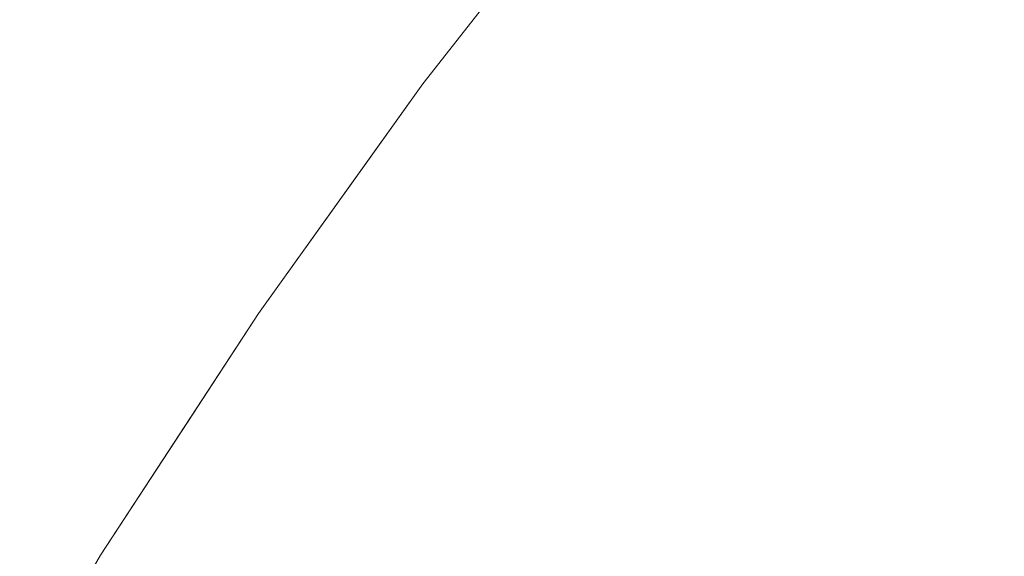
# Model space of a CAD drawing. Header units: centimetres. Extents: x -21.6 to 22.7, y 4.2 to 6.
# Tile 49 of 256: x -21.57111 to -21.5565, y 5.9602 to 5.96816. Entities that reach past the tile are written whole.
import ezdxf

# ---------------------------------------------------------------- set-up
doc = ezdxf.new("R2010")
doc.units = ezdxf.units.CM
doc.header["$LTSCALE"] = 2.54
doc.layers.add('Lucido design-1', color=7, linetype='Continuous')

# ---------------------------------------------------------------- blocks, each defined once
blk = doc.blocks.new('Gruppo-3-1')
at = {"color": 7, "linetype": 'Continuous', "lineweight": 9}
for points, invisible_edges in [([(-21.562613, 5.970415, -2276.92217), (-21.565131, 5.967203, -2276.92217), (-21.565131, 5.967203, -2276.32217), (-21.562947, 5.969988, -2276.32217)], 10), ([(-21.564435, 5.968048, -2276.925294), (-21.565131, 5.967203, -2276.92217), (-21.562613, 5.970415, -2276.92217), (-21.562926, 5.96996, -2276.925294)], 13), ([(-21.557075, 5.97023, -2276.291665), (-21.558624, 5.968464, -2276.291665), (-21.558061, 5.967767, -2276.288781), (-21.556527, 5.969515, -2276.288781)], 15), ([(-21.558061, 5.967767, -2276.955559), (-21.558624, 5.968464, -2276.952675), (-21.557075, 5.97023, -2276.952675), (-21.556527, 5.969515, -2276.955559)], 15), ([(-21.561124, 5.967847, -2276.297555), (-21.559604, 5.969675, -2276.297555), (-21.560017, 5.970186, -2276.300554), (-21.561548, 5.968345, -2276.300554)], 15), ([(-21.560017, 5.970186, -2276.943786), (-21.559604, 5.969675, -2276.946785), (-21.561124, 5.967847, -2276.946785), (-21.561548, 5.968345, -2276.943786)], 15), ([(-21.562947, 5.969988, -2276.32217), (-21.565131, 5.967203, -2276.32217), (-21.564435, 5.968048, -2276.319046), (-21.562926, 5.96996, -2276.319046)], 14), ([(-21.562926, 5.96996, -2276.319046), (-21.564435, 5.968048, -2276.319046), (-21.564345, 5.967948, -2276.315926), (-21.562839, 5.969858, -2276.315926)], 15), ([(-21.562926, 5.96996, -2276.925294), (-21.562839, 5.969858, -2276.928414), (-21.564345, 5.967948, -2276.928414), (-21.564435, 5.968048, -2276.925294)], 15), ([(-21.562839, 5.969858, -2276.315926), (-21.564345, 5.967948, -2276.315926), (-21.564197, 5.967783, -2276.312816), (-21.562694, 5.969688, -2276.312816)], 15), ([(-21.564197, 5.967783, -2276.931524), (-21.564345, 5.967948, -2276.928414), (-21.562839, 5.969858, -2276.928414), (-21.562694, 5.969688, -2276.931524)], 15), ([(-21.562694, 5.969688, -2276.312816), (-21.564197, 5.967783, -2276.312816), (-21.563989, 5.967553, -2276.309719), (-21.562492, 5.969451, -2276.309719)], 15), ([(-21.562694, 5.969688, -2276.931524), (-21.562492, 5.969451, -2276.934621), (-21.563989, 5.967553, -2276.934621), (-21.564197, 5.967783, -2276.931524)], 15), ([(-21.560646, 5.967288, -2276.29459), (-21.559139, 5.969101, -2276.29459), (-21.559604, 5.969675, -2276.297555), (-21.561124, 5.967847, -2276.297555)], 15), ([(-21.560646, 5.967288, -2276.94975), (-21.561124, 5.967847, -2276.946785), (-21.559604, 5.969675, -2276.946785), (-21.559139, 5.969101, -2276.94975)], 15), ([(-21.556527, 5.969515, -2276.288781), (-21.558061, 5.967767, -2276.288781), (-21.55745, 5.967012, -2276.285944), (-21.555933, 5.968741, -2276.285944)], 15), ([(-21.556527, 5.969515, -2276.955559), (-21.555933, 5.968741, -2276.958396), (-21.55745, 5.967012, -2276.958396), (-21.558061, 5.967767, -2276.955559)], 15), ([(-21.562492, 5.969451, -2276.309719), (-21.563989, 5.967553, -2276.309719), (-21.563724, 5.967257, -2276.30664), (-21.562233, 5.969148, -2276.30664)], 15), ([(-21.563724, 5.967257, -2276.9377), (-21.563989, 5.967553, -2276.934621), (-21.562492, 5.969451, -2276.934621), (-21.562233, 5.969148, -2276.9377)], 15), ([(-21.562233, 5.969148, -2276.30664), (-21.563724, 5.967257, -2276.30664), (-21.563401, 5.966898, -2276.303583), (-21.561918, 5.968778, -2276.303583)], 15), ([(-21.562233, 5.969148, -2276.9377), (-21.561918, 5.968778, -2276.940757), (-21.563401, 5.966898, -2276.940757), (-21.563724, 5.967257, -2276.9377)], 15), ([(-21.560118, 5.966668, -2276.291665), (-21.558624, 5.968464, -2276.291665), (-21.559139, 5.969101, -2276.29459), (-21.560646, 5.967288, -2276.29459)], 15), ([(-21.559139, 5.969101, -2276.94975), (-21.558624, 5.968464, -2276.952675), (-21.560118, 5.966668, -2276.952675), (-21.560646, 5.967288, -2276.94975)], 15), ([(-21.561918, 5.968778, -2276.303583), (-21.563401, 5.966898, -2276.303583), (-21.563021, 5.966476, -2276.300554), (-21.561548, 5.968345, -2276.300554)], 15), ([(-21.563021, 5.966476, -2276.943786), (-21.563401, 5.966898, -2276.940757), (-21.561918, 5.968778, -2276.940757), (-21.561548, 5.968345, -2276.943786)], 15), ([(-21.555933, 5.968741, -2276.285944), (-21.55745, 5.967012, -2276.285944), (-21.556793, 5.9662, -2276.283155), (-21.555295, 5.967908, -2276.283155)], 15), ([(-21.556793, 5.9662, -2276.961185), (-21.55745, 5.967012, -2276.958396), (-21.555933, 5.968741, -2276.958396), (-21.555295, 5.967908, -2276.961185)], 15), ([(-21.559539, 5.96599, -2276.288781), (-21.558061, 5.967767, -2276.288781), (-21.558624, 5.968464, -2276.291665), (-21.560118, 5.966668, -2276.291665)], 15), ([(-21.559539, 5.96599, -2276.955559), (-21.560118, 5.966668, -2276.952675), (-21.558624, 5.968464, -2276.952675), (-21.558061, 5.967767, -2276.955559)], 15), ([(-21.561548, 5.968345, -2276.300554), (-21.563021, 5.966476, -2276.300554), (-21.562586, 5.965993, -2276.297555), (-21.561124, 5.967847, -2276.297555)], 15), ([(-21.561548, 5.968345, -2276.943786), (-21.561124, 5.967847, -2276.946785), (-21.562586, 5.965993, -2276.946785), (-21.563021, 5.966476, -2276.943786)], 15), ([(-21.565884, 5.966111, -2276.319046), (-21.564435, 5.968048, -2276.319046), (-21.565131, 5.967203, -2276.32217)], 11), ([(-21.565793, 5.966014, -2276.315926), (-21.564345, 5.967948, -2276.315926), (-21.564435, 5.968048, -2276.319046), (-21.565884, 5.966111, -2276.319046)], 15), ([(-21.565884, 5.966111, -2276.925294), (-21.565131, 5.967203, -2276.92217), (-21.564435, 5.968048, -2276.925294)], 11), ([(-21.564435, 5.968048, -2276.925294), (-21.564345, 5.967948, -2276.928414), (-21.565793, 5.966014, -2276.928414), (-21.565884, 5.966111, -2276.925294)], 15), ([(-21.56564, 5.965854, -2276.312816), (-21.564197, 5.967783, -2276.312816), (-21.564345, 5.967948, -2276.315926), (-21.565793, 5.966014, -2276.315926)], 15), ([(-21.56564, 5.965854, -2276.931524), (-21.565793, 5.966014, -2276.928414), (-21.564345, 5.967948, -2276.928414), (-21.564197, 5.967783, -2276.931524)], 15), ([(-21.555295, 5.967908, -2276.283155), (-21.556793, 5.9662, -2276.283155), (-21.556093, 5.965334, -2276.280418), (-21.554614, 5.96702, -2276.280418)], 15), ([(-21.555295, 5.967908, -2276.961185), (-21.554614, 5.96702, -2276.963922), (-21.556093, 5.965334, -2276.963922), (-21.556793, 5.9662, -2276.961185)], 15), ([(-21.565428, 5.96563, -2276.309719), (-21.563989, 5.967553, -2276.309719), (-21.564197, 5.967783, -2276.312816), (-21.56564, 5.965854, -2276.312816)], 15), ([(-21.564197, 5.967783, -2276.931524), (-21.563989, 5.967553, -2276.934621), (-21.565428, 5.96563, -2276.934621), (-21.56564, 5.965854, -2276.931524)], 15), ([(-21.561124, 5.967847, -2276.297555), (-21.562586, 5.965993, -2276.297555), (-21.562097, 5.965449, -2276.29459), (-21.560646, 5.967288, -2276.29459)], 15), ([(-21.562097, 5.965449, -2276.94975), (-21.562586, 5.965993, -2276.946785), (-21.561124, 5.967847, -2276.946785), (-21.560646, 5.967288, -2276.94975)], 15), ([(-21.558912, 5.965254, -2276.285944), (-21.55745, 5.967012, -2276.285944), (-21.558061, 5.967767, -2276.288781), (-21.559539, 5.96599, -2276.288781)], 15), ([(-21.558061, 5.967767, -2276.955559), (-21.55745, 5.967012, -2276.958396), (-21.558912, 5.965254, -2276.958396), (-21.559539, 5.96599, -2276.955559)], 15), ([(-21.565156, 5.965343, -2276.30664), (-21.563724, 5.967257, -2276.30664), (-21.563989, 5.967553, -2276.309719), (-21.565428, 5.96563, -2276.309719)], 15), ([(-21.565156, 5.965343, -2276.9377), (-21.565428, 5.96563, -2276.934621), (-21.563989, 5.967553, -2276.934621), (-21.563724, 5.967257, -2276.9377)], 15), ([(-21.560646, 5.967288, -2276.29459), (-21.562097, 5.965449, -2276.29459), (-21.561555, 5.964846, -2276.291665), (-21.560118, 5.966668, -2276.291665)], 15), ([(-21.560646, 5.967288, -2276.94975), (-21.560118, 5.966668, -2276.952675), (-21.561555, 5.964846, -2276.952675), (-21.562097, 5.965449, -2276.94975)], 15), ([(-21.565131, 5.967203, -2276.92217), (-21.567569, 5.9638, -2276.92217), (-21.567569, 5.9638, -2276.32217), (-21.565899, 5.966131, -2276.32217)], 10), ([(-21.567275, 5.964152, -2276.925294), (-21.567569, 5.9638, -2276.92217), (-21.565131, 5.967203, -2276.92217), (-21.565884, 5.966111, -2276.925294)], 13), ([(-21.565131, 5.967203, -2276.32217), (-21.565899, 5.966131, -2276.32217), (-21.565884, 5.966111, -2276.319046)], 10), ([(-21.565899, 5.966131, -2276.32217), (-21.565131, 5.967203, -2276.32217), (-21.565131, 5.967203, -2276.92217)], 10), ([(-21.564826, 5.964994, -2276.303583), (-21.563401, 5.966898, -2276.303583), (-21.563724, 5.967257, -2276.30664), (-21.565156, 5.965343, -2276.30664)], 15), ([(-21.563724, 5.967257, -2276.9377), (-21.563401, 5.966898, -2276.940757), (-21.564826, 5.964994, -2276.940757), (-21.565156, 5.965343, -2276.9377)], 15), ([(-21.558237, 5.964464, -2276.283155), (-21.556793, 5.9662, -2276.283155), (-21.55745, 5.967012, -2276.285944), (-21.558912, 5.965254, -2276.285944)], 15), ([(-21.558237, 5.964464, -2276.961185), (-21.558912, 5.965254, -2276.958396), (-21.55745, 5.967012, -2276.958396), (-21.556793, 5.9662, -2276.961185)], 15), ([(-21.564437, 5.964584, -2276.300554), (-21.563021, 5.966476, -2276.300554), (-21.563401, 5.966898, -2276.303583), (-21.564826, 5.964994, -2276.303583)], 15), ([(-21.564437, 5.964584, -2276.943786), (-21.564826, 5.964994, -2276.940757), (-21.563401, 5.966898, -2276.940757), (-21.563021, 5.966476, -2276.943786)], 15), ([(-21.560118, 5.966668, -2276.291665), (-21.561555, 5.964846, -2276.291665), (-21.560961, 5.964186, -2276.288781), (-21.559539, 5.96599, -2276.288781)], 15), ([(-21.560961, 5.964186, -2276.955559), (-21.561555, 5.964846, -2276.952675), (-21.560118, 5.966668, -2276.952675), (-21.559539, 5.96599, -2276.955559)], 15), ([(-21.563992, 5.964114, -2276.297555), (-21.562586, 5.965993, -2276.297555), (-21.563021, 5.966476, -2276.300554), (-21.564437, 5.964584, -2276.300554)], 15), ([(-21.563021, 5.966476, -2276.943786), (-21.562586, 5.965993, -2276.946785), (-21.563992, 5.964114, -2276.946785), (-21.564437, 5.964584, -2276.943786)], 15), ([(-21.565899, 5.966131, -2276.32217), (-21.567569, 5.9638, -2276.32217), (-21.567275, 5.964152, -2276.319046), (-21.565884, 5.966111, -2276.319046)], 14), ([(-21.565884, 5.966111, -2276.319046), (-21.567275, 5.964152, -2276.319046), (-21.567181, 5.964058, -2276.315926), (-21.565793, 5.966014, -2276.315926)], 15), ([(-21.565884, 5.966111, -2276.925294), (-21.565793, 5.966014, -2276.928414), (-21.567181, 5.964058, -2276.928414), (-21.567275, 5.964152, -2276.925294)], 15), ([(-21.557518, 5.963621, -2276.280418), (-21.556093, 5.965334, -2276.280418), (-21.556793, 5.9662, -2276.283155), (-21.558237, 5.964464, -2276.283155)], 15), ([(-21.556793, 5.9662, -2276.961185), (-21.556093, 5.965334, -2276.963922), (-21.557518, 5.963621, -2276.963922), (-21.558237, 5.964464, -2276.961185)], 15), ([(-21.565793, 5.966014, -2276.315926), (-21.567181, 5.964058, -2276.315926), (-21.567026, 5.963903, -2276.312816), (-21.56564, 5.965854, -2276.312816)], 15), ([(-21.567026, 5.963903, -2276.931524), (-21.567181, 5.964058, -2276.928414), (-21.565793, 5.966014, -2276.928414), (-21.56564, 5.965854, -2276.931524)], 15), ([(-21.563491, 5.963586, -2276.29459), (-21.562097, 5.965449, -2276.29459), (-21.562586, 5.965993, -2276.297555), (-21.563992, 5.964114, -2276.297555)], 15), ([(-21.563491, 5.963586, -2276.94975), (-21.563992, 5.964114, -2276.946785), (-21.562586, 5.965993, -2276.946785), (-21.562097, 5.965449, -2276.94975)], 15), ([(-21.559539, 5.96599, -2276.288781), (-21.560961, 5.964186, -2276.288781), (-21.560318, 5.963471, -2276.285944), (-21.558912, 5.965254, -2276.285944)], 15), ([(-21.559539, 5.96599, -2276.955559), (-21.558912, 5.965254, -2276.958396), (-21.560318, 5.963471, -2276.958396), (-21.560961, 5.964186, -2276.955559)], 15), ([(-21.56564, 5.965854, -2276.312816), (-21.567026, 5.963903, -2276.312816), (-21.566809, 5.963685, -2276.309719), (-21.565428, 5.96563, -2276.309719)], 15), ([(-21.56564, 5.965854, -2276.931524), (-21.565428, 5.96563, -2276.934621), (-21.566809, 5.963685, -2276.934621), (-21.567026, 5.963903, -2276.931524)], 15), ([(-21.565428, 5.96563, -2276.309719), (-21.566809, 5.963685, -2276.309719), (-21.566531, 5.963407, -2276.30664), (-21.565156, 5.965343, -2276.30664)], 15), ([(-21.566531, 5.963407, -2276.9377), (-21.566809, 5.963685, -2276.934621), (-21.565428, 5.96563, -2276.934621), (-21.565156, 5.965343, -2276.9377)], 15), ([(-21.562936, 5.963, -2276.291665), (-21.561555, 5.964846, -2276.291665), (-21.562097, 5.965449, -2276.29459), (-21.563491, 5.963586, -2276.29459)], 15), ([(-21.562097, 5.965449, -2276.94975), (-21.561555, 5.964846, -2276.952675), (-21.562936, 5.963, -2276.952675), (-21.563491, 5.963586, -2276.94975)], 15), ([(-21.565156, 5.965343, -2276.30664), (-21.566531, 5.963407, -2276.30664), (-21.566193, 5.963068, -2276.303583), (-21.564826, 5.964994, -2276.303583)], 15), ([(-21.565156, 5.965343, -2276.9377), (-21.564826, 5.964994, -2276.940757), (-21.566193, 5.963068, -2276.940757), (-21.566531, 5.963407, -2276.9377)], 15), ([(-21.558912, 5.965254, -2276.285944), (-21.560318, 5.963471, -2276.285944), (-21.559627, 5.962702, -2276.283155), (-21.558237, 5.964464, -2276.283155)], 15), ([(-21.559627, 5.962702, -2276.961185), (-21.560318, 5.963471, -2276.958396), (-21.558912, 5.965254, -2276.958396), (-21.558237, 5.964464, -2276.961185)], 15), ([(-21.556755, 5.962727, -2276.277736), (-21.555351, 5.964416, -2276.277736), (-21.556093, 5.965334, -2276.280418), (-21.557518, 5.963621, -2276.280418)], 15), ([(-21.556755, 5.962727, -2276.966604), (-21.557518, 5.963621, -2276.963922), (-21.556093, 5.965334, -2276.963922), (-21.555351, 5.964416, -2276.966604)], 15), ([(-21.564826, 5.964994, -2276.303583), (-21.566193, 5.963068, -2276.303583), (-21.565796, 5.962671, -2276.300554), (-21.564437, 5.964584, -2276.300554)], 15), ([(-21.565796, 5.962671, -2276.943786), (-21.566193, 5.963068, -2276.940757), (-21.564826, 5.964994, -2276.940757), (-21.564437, 5.964584, -2276.943786)], 15), ([(-21.562328, 5.962359, -2276.288781), (-21.560961, 5.964186, -2276.288781), (-21.561555, 5.964846, -2276.291665), (-21.562936, 5.963, -2276.291665)], 15), ([(-21.562328, 5.962359, -2276.955559), (-21.562936, 5.963, -2276.952675), (-21.561555, 5.964846, -2276.952675), (-21.560961, 5.964186, -2276.955559)], 15), ([(-21.564437, 5.964584, -2276.300554), (-21.565796, 5.962671, -2276.300554), (-21.56534, 5.962215, -2276.297555), (-21.563992, 5.964114, -2276.297555)], 15), ([(-21.564437, 5.964584, -2276.943786), (-21.563992, 5.964114, -2276.946785), (-21.56534, 5.962215, -2276.946785), (-21.565796, 5.962671, -2276.943786)], 15), ([(-21.558237, 5.964464, -2276.283155), (-21.559627, 5.962702, -2276.283155), (-21.558889, 5.961882, -2276.280418), (-21.557518, 5.963621, -2276.280418)], 15), ([(-21.558237, 5.964464, -2276.961185), (-21.557518, 5.963621, -2276.963922), (-21.558889, 5.961882, -2276.963922), (-21.559627, 5.962702, -2276.961185)], 15), ([(-21.555951, 5.961785, -2276.275111), (-21.554568, 5.963449, -2276.275111), (-21.555351, 5.964416, -2276.277736), (-21.556755, 5.962727, -2276.277736)], 15), ([(-21.555351, 5.964416, -2276.966604), (-21.554568, 5.963449, -2276.969229), (-21.555951, 5.961785, -2276.969229), (-21.556755, 5.962727, -2276.966604)], 15), ([(-21.568607, 5.962175, -2276.319046), (-21.567275, 5.964152, -2276.319046), (-21.567569, 5.9638, -2276.32217)], 11), ([(-21.568512, 5.962084, -2276.315926), (-21.567181, 5.964058, -2276.315926), (-21.567275, 5.964152, -2276.319046), (-21.568607, 5.962175, -2276.319046)], 15), ([(-21.568607, 5.962175, -2276.925294), (-21.567569, 5.9638, -2276.92217), (-21.567275, 5.964152, -2276.925294)], 11), ([(-21.567275, 5.964152, -2276.925294), (-21.567181, 5.964058, -2276.928414), (-21.568512, 5.962084, -2276.928414), (-21.568607, 5.962175, -2276.925294)], 15), ([(-21.563992, 5.964114, -2276.297555), (-21.56534, 5.962215, -2276.297555), (-21.564828, 5.961702, -2276.29459), (-21.563491, 5.963586, -2276.29459)], 15), ([(-21.564828, 5.961702, -2276.94975), (-21.56534, 5.962215, -2276.946785), (-21.563992, 5.964114, -2276.946785), (-21.563491, 5.963586, -2276.94975)], 15), ([(-21.56167, 5.961664, -2276.285944), (-21.560318, 5.963471, -2276.285944), (-21.560961, 5.964186, -2276.288781), (-21.562328, 5.962359, -2276.288781)], 15), ([(-21.560961, 5.964186, -2276.955559), (-21.560318, 5.963471, -2276.958396), (-21.56167, 5.961664, -2276.958396), (-21.562328, 5.962359, -2276.955559)], 15), ([(-21.568353, 5.961933, -2276.312816), (-21.567026, 5.963903, -2276.312816), (-21.567181, 5.964058, -2276.315926), (-21.568512, 5.962084, -2276.315926)], 15), ([(-21.568353, 5.961933, -2276.931524), (-21.568512, 5.962084, -2276.928414), (-21.567181, 5.964058, -2276.928414), (-21.567026, 5.963903, -2276.931524)], 15), ([(-21.567569, 5.9638, -2276.92217), (-21.569915, 5.960212, -2276.92217), (-21.569915, 5.960212, -2276.32217), (-21.56862, 5.962193, -2276.32217)], 10), ([(-21.569915, 5.960212, -2276.92217), (-21.567569, 5.9638, -2276.92217), (-21.568607, 5.962175, -2276.925294)], 10), ([(-21.567569, 5.9638, -2276.32217), (-21.56862, 5.962193, -2276.32217), (-21.568607, 5.962175, -2276.319046)], 10), ([(-21.56862, 5.962193, -2276.32217), (-21.567569, 5.9638, -2276.32217), (-21.567569, 5.9638, -2276.92217)], 10), ([(-21.568132, 5.961723, -2276.309719), (-21.566809, 5.963685, -2276.309719), (-21.567026, 5.963903, -2276.312816), (-21.568353, 5.961933, -2276.312816)], 15), ([(-21.567026, 5.963903, -2276.931524), (-21.566809, 5.963685, -2276.934621), (-21.568132, 5.961723, -2276.934621), (-21.568353, 5.961933, -2276.931524)], 15), ([(-21.567848, 5.961453, -2276.30664), (-21.566531, 5.963407, -2276.30664), (-21.566809, 5.963685, -2276.309719), (-21.568132, 5.961723, -2276.309719)], 15), ([(-21.567848, 5.961453, -2276.9377), (-21.568132, 5.961723, -2276.934621), (-21.566809, 5.963685, -2276.934621), (-21.566531, 5.963407, -2276.9377)], 15), ([(-21.563491, 5.963586, -2276.29459), (-21.564828, 5.961702, -2276.29459), (-21.564261, 5.961134, -2276.291665), (-21.562936, 5.963, -2276.291665)], 15), ([(-21.563491, 5.963586, -2276.94975), (-21.562936, 5.963, -2276.952675), (-21.564261, 5.961134, -2276.952675), (-21.564828, 5.961702, -2276.94975)], 15), ([(-21.557518, 5.963621, -2276.280418), (-21.558889, 5.961882, -2276.280418), (-21.558107, 5.961013, -2276.277736), (-21.556755, 5.962727, -2276.277736)], 15), ([(-21.558107, 5.961013, -2276.966604), (-21.558889, 5.961882, -2276.963922), (-21.557518, 5.963621, -2276.963922), (-21.556755, 5.962727, -2276.966604)], 15), ([(-21.567503, 5.961125, -2276.303583), (-21.566193, 5.963068, -2276.303583), (-21.566531, 5.963407, -2276.30664), (-21.567848, 5.961453, -2276.30664)], 15), ([(-21.566531, 5.963407, -2276.9377), (-21.566193, 5.963068, -2276.940757), (-21.567503, 5.961125, -2276.940757), (-21.567848, 5.961453, -2276.9377)], 15), ([(-21.560962, 5.960918, -2276.283155), (-21.559627, 5.962702, -2276.283155), (-21.560318, 5.963471, -2276.285944), (-21.56167, 5.961664, -2276.285944)], 15), ([(-21.560962, 5.960918, -2276.961185), (-21.56167, 5.961664, -2276.958396), (-21.560318, 5.963471, -2276.958396), (-21.559627, 5.962702, -2276.961185)], 15), ([(-21.567097, 5.96074, -2276.300554), (-21.565796, 5.962671, -2276.300554), (-21.566193, 5.963068, -2276.303583), (-21.567503, 5.961125, -2276.303583)], 15), ([(-21.567097, 5.96074, -2276.943786), (-21.567503, 5.961125, -2276.940757), (-21.566193, 5.963068, -2276.940757), (-21.565796, 5.962671, -2276.943786)], 15), ([(-21.562936, 5.963, -2276.291665), (-21.564261, 5.961134, -2276.291665), (-21.56364, 5.960512, -2276.288781), (-21.562328, 5.962359, -2276.288781)], 15), ([(-21.56364, 5.960512, -2276.955559), (-21.564261, 5.961134, -2276.952675), (-21.562936, 5.963, -2276.952675), (-21.562328, 5.962359, -2276.955559)], 15), ([(-21.566632, 5.960298, -2276.297555), (-21.56534, 5.962215, -2276.297555), (-21.565796, 5.962671, -2276.300554), (-21.567097, 5.96074, -2276.300554)], 15), ([(-21.565796, 5.962671, -2276.943786), (-21.56534, 5.962215, -2276.946785), (-21.566632, 5.960298, -2276.946785), (-21.567097, 5.96074, -2276.943786)], 15), ([(-21.560207, 5.960121, -2276.280418), (-21.558889, 5.961882, -2276.280418), (-21.559627, 5.962702, -2276.283155), (-21.560962, 5.960918, -2276.283155)], 15), ([(-21.559627, 5.962702, -2276.961185), (-21.558889, 5.961882, -2276.963922), (-21.560207, 5.960121, -2276.963922), (-21.560962, 5.960918, -2276.961185)], 15), ([(-21.556755, 5.962727, -2276.277736), (-21.558107, 5.961013, -2276.277736), (-21.557283, 5.960096, -2276.275111), (-21.555951, 5.961785, -2276.275111)], 15), ([(-21.556755, 5.962727, -2276.966604), (-21.555951, 5.961785, -2276.969229), (-21.557283, 5.960096, -2276.969229), (-21.558107, 5.961013, -2276.966604)], 15), ([(-21.562328, 5.962359, -2276.288781), (-21.56364, 5.960512, -2276.288781), (-21.562967, 5.959838, -2276.285944), (-21.56167, 5.961664, -2276.285944)], 15), ([(-21.562328, 5.962359, -2276.955559), (-21.56167, 5.961664, -2276.958396), (-21.562967, 5.959838, -2276.958396), (-21.56364, 5.960512, -2276.955559)], 15), ([(-21.568607, 5.962175, -2276.319046), (-21.56862, 5.962193, -2276.32217), (-21.569915, 5.960212, -2276.32217)], 9), ([(-21.569915, 5.960212, -2276.32217), (-21.569882, 5.960183, -2276.319046), (-21.568607, 5.962175, -2276.319046)], 11), ([(-21.568607, 5.962175, -2276.925294), (-21.569882, 5.960183, -2276.925294), (-21.569915, 5.960212, -2276.92217)], 11), ([(-21.568607, 5.962175, -2276.319046), (-21.569882, 5.960183, -2276.319046), (-21.569785, 5.960095, -2276.315926), (-21.568512, 5.962084, -2276.315926)], 15), ([(-21.568607, 5.962175, -2276.925294), (-21.568512, 5.962084, -2276.928414), (-21.569785, 5.960095, -2276.928414), (-21.569882, 5.960183, -2276.925294)], 15), ([(-21.56611, 5.959801, -2276.29459), (-21.564828, 5.961702, -2276.29459), (-21.56534, 5.962215, -2276.297555), (-21.566632, 5.960298, -2276.297555)], 15), ([(-21.56611, 5.959801, -2276.94975), (-21.566632, 5.960298, -2276.946785), (-21.56534, 5.962215, -2276.946785), (-21.564828, 5.961702, -2276.94975)], 15), ([(-21.568512, 5.962084, -2276.315926), (-21.569785, 5.960095, -2276.315926), (-21.569623, 5.959949, -2276.312816), (-21.568353, 5.961933, -2276.312816)], 15), ([(-21.569623, 5.959949, -2276.931524), (-21.569785, 5.960095, -2276.928414), (-21.568512, 5.962084, -2276.928414), (-21.568353, 5.961933, -2276.931524)], 15), ([(-21.568353, 5.961933, -2276.312816), (-21.569623, 5.959949, -2276.312816), (-21.569397, 5.959745, -2276.309719), (-21.568132, 5.961723, -2276.309719)], 15), ([(-21.568353, 5.961933, -2276.931524), (-21.568132, 5.961723, -2276.934621), (-21.569397, 5.959745, -2276.934621), (-21.569623, 5.959949, -2276.931524)], 15), ([(-21.559406, 5.959277, -2276.277736), (-21.558107, 5.961013, -2276.277736), (-21.558889, 5.961882, -2276.280418), (-21.560207, 5.960121, -2276.280418)], 15), ([(-21.559406, 5.959277, -2276.966604), (-21.560207, 5.960121, -2276.963922), (-21.558889, 5.961882, -2276.963922), (-21.558107, 5.961013, -2276.966604)], 15), ([(-21.555951, 5.961785, -2276.275111), (-21.557283, 5.960096, -2276.275111), (-21.556418, 5.959135, -2276.272546), (-21.555108, 5.960796, -2276.272546)], 15), ([(-21.556418, 5.959135, -2276.971794), (-21.557283, 5.960096, -2276.969229), (-21.555951, 5.961785, -2276.969229), (-21.555108, 5.960796, -2276.971794)], 15), ([(-21.568132, 5.961723, -2276.309719), (-21.569397, 5.959745, -2276.309719), (-21.569108, 5.959484, -2276.30664), (-21.567848, 5.961453, -2276.30664)], 15), ([(-21.569108, 5.959484, -2276.9377), (-21.569397, 5.959745, -2276.934621), (-21.568132, 5.961723, -2276.934621), (-21.567848, 5.961453, -2276.9377)], 15), ([(-21.565531, 5.95925, -2276.291665), (-21.564261, 5.961134, -2276.291665), (-21.564828, 5.961702, -2276.29459), (-21.56611, 5.959801, -2276.29459)], 15), ([(-21.564828, 5.961702, -2276.94975), (-21.564261, 5.961134, -2276.952675), (-21.565531, 5.95925, -2276.952675), (-21.56611, 5.959801, -2276.94975)], 15), ([(-21.56167, 5.961664, -2276.285944), (-21.562967, 5.959838, -2276.285944), (-21.562243, 5.959113, -2276.283155), (-21.560962, 5.960918, -2276.283155)], 15), ([(-21.562243, 5.959113, -2276.961185), (-21.562967, 5.959838, -2276.958396), (-21.56167, 5.961664, -2276.958396), (-21.560962, 5.960918, -2276.961185)], 15), ([(-21.567848, 5.961453, -2276.30664), (-21.569108, 5.959484, -2276.30664), (-21.568756, 5.959167, -2276.303583), (-21.567503, 5.961125, -2276.303583)], 15), ([(-21.567848, 5.961453, -2276.9377), (-21.567503, 5.961125, -2276.940757), (-21.568756, 5.959167, -2276.940757), (-21.569108, 5.959484, -2276.9377)], 15), ([(-21.567503, 5.961125, -2276.303583), (-21.568756, 5.959167, -2276.303583), (-21.568342, 5.958793, -2276.300554), (-21.567097, 5.96074, -2276.300554)], 15), ([(-21.568342, 5.958793, -2276.943786), (-21.568756, 5.959167, -2276.940757), (-21.567503, 5.961125, -2276.940757), (-21.567097, 5.96074, -2276.943786)], 15), ([(-21.564897, 5.958648, -2276.288781), (-21.56364, 5.960512, -2276.288781), (-21.564261, 5.961134, -2276.291665), (-21.565531, 5.95925, -2276.291665)], 15), ([(-21.564897, 5.958648, -2276.955559), (-21.565531, 5.95925, -2276.952675), (-21.564261, 5.961134, -2276.952675), (-21.56364, 5.960512, -2276.955559)], 15), ([(-21.558563, 5.958386, -2276.275111), (-21.557283, 5.960096, -2276.275111), (-21.558107, 5.961013, -2276.277736), (-21.559406, 5.959277, -2276.277736)], 15), ([(-21.558107, 5.961013, -2276.966604), (-21.557283, 5.960096, -2276.969229), (-21.558563, 5.958386, -2276.969229), (-21.559406, 5.959277, -2276.966604)], 15), ([(-21.560962, 5.960918, -2276.283155), (-21.562243, 5.959113, -2276.283155), (-21.561471, 5.958341, -2276.280418), (-21.560207, 5.960121, -2276.280418)], 15), ([(-21.560962, 5.960918, -2276.961185), (-21.560207, 5.960121, -2276.963922), (-21.561471, 5.958341, -2276.963922), (-21.562243, 5.959113, -2276.961185)], 15), ([(-21.567097, 5.96074, -2276.300554), (-21.568342, 5.958793, -2276.300554), (-21.567869, 5.958366, -2276.297555), (-21.566632, 5.960298, -2276.297555)], 15), ([(-21.567097, 5.96074, -2276.943786), (-21.566632, 5.960298, -2276.946785), (-21.567869, 5.958366, -2276.946785), (-21.568342, 5.958793, -2276.943786)], 15), ([(-21.564209, 5.957994, -2276.285944), (-21.562967, 5.959838, -2276.285944), (-21.56364, 5.960512, -2276.288781), (-21.564897, 5.958648, -2276.288781)], 15), ([(-21.56364, 5.960512, -2276.955559), (-21.562967, 5.959838, -2276.958396), (-21.564209, 5.957994, -2276.958396), (-21.564897, 5.958648, -2276.955559)], 15), ([(-21.566632, 5.960298, -2276.297555), (-21.567869, 5.958366, -2276.297555), (-21.567336, 5.957885, -2276.29459), (-21.56611, 5.959801, -2276.29459)], 15), ([(-21.567336, 5.957885, -2276.94975), (-21.567869, 5.958366, -2276.946785), (-21.566632, 5.960298, -2276.946785), (-21.56611, 5.959801, -2276.94975)], 15), ([(-21.569882, 5.960183, -2276.319046), (-21.569915, 5.960212, -2276.32217), (-21.571115, 5.958196, -2276.32217)], 9), ([(-21.571115, 5.958196, -2276.32217), (-21.569915, 5.960212, -2276.32217), (-21.569915, 5.960212, -2276.92217), (-21.571115, 5.958196, -2276.92217)], 10), ([(-21.571115, 5.958196, -2276.92217), (-21.569915, 5.960212, -2276.92217), (-21.569882, 5.960183, -2276.925294)], 10)]:
    blk.add_3dface(points, dxfattribs=dict(at, invisible_edges=invisible_edges))
blk = doc.blocks.new('Gruppo-4-1')
at = {"color": 7}
blk.add_blockref('Gruppo-3-1', (0, 0), dxfattribs=at)

msp = doc.modelspace()

# ---------------------------------------------------------------- block references
at = {"layer": 'Lucido design-1', "color": 7}
msp.add_blockref('Gruppo-4-1', (0, 0), dxfattribs=at)

doc.saveas('drawing.dxf')
